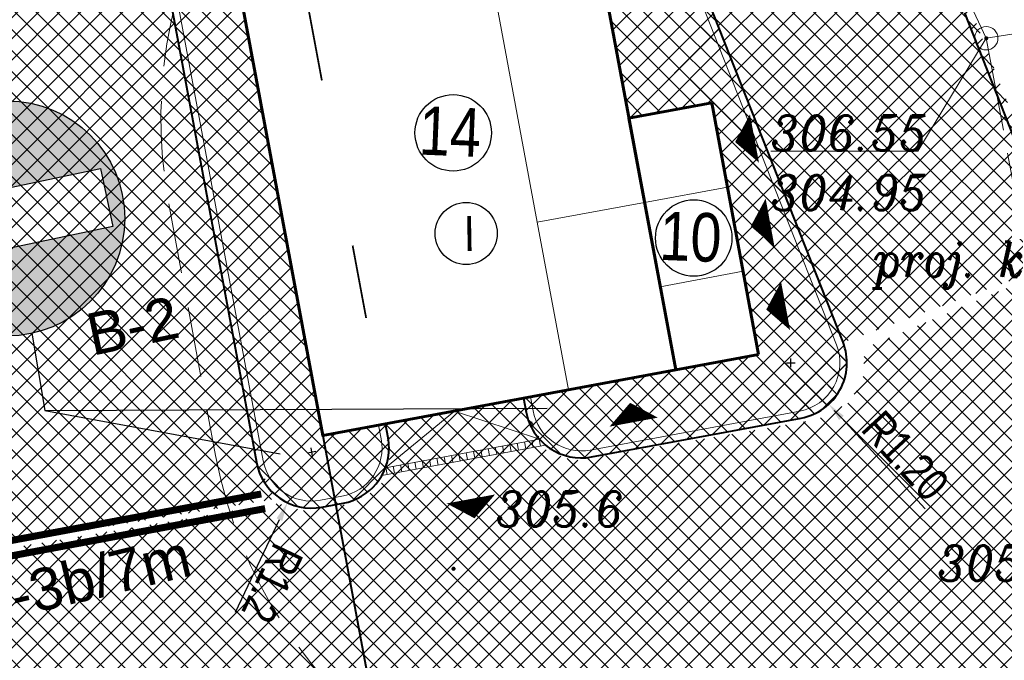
# Model space of a CAD drawing. Extents: x 779 to 3668, y -1329 to 9570.
# Tile 43 of 106: x 2262 to 2283, y -658 to -644. Entities that reach past the tile are written whole.
import ezdxf

# ---------------------------------------------------------------- set-up
doc = ezdxf.new("R2010")
doc.units = 0
for name, pattern in [('ACAD_ISO03W100', [30, 12, -18]), ('CIĄGłA', [0]), ('DASH', [0.75, 0.5, -0.25]), ('mz2.0_0.5', [2.5, 2, -0.5])]:
    doc.linetypes.add(name, pattern=pattern)
for name, color, linetype, lineweight in [('_a_obiekty', 250, 'Continuous', 30), ('AGP1_BUDYNKI', 7, 'Continuous', 30), ('AGP1_KRAWEZNIKI', 7, 'Continuous', 40), ('AGP1_KRAWEZNIKI GRUBOŚCI', 7, 'Continuous', 9), ('AGP1_OPISY', 7, 'Continuous', 13), ('MPZP', 7, 'Continuous', 0), ('przewód kanalizacyjny (linia)-SK', 7, 'Continuous', 0), ('przewód kanalizacyjny - projektowany lub w budowie (linia)-SK - ob. projektowany', 7, 'Continuous', 0), ('punkt o określonej wysokości (sieć kanalizacyjna)-SK', 7, 'Continuous', 0), ('punkt o określonej wysokości (sieć kanalizacyjna)-SK-Atr2', 7, 'Continuous', 0), ('punkt o określonej wysokości (sieć kanalizacyjna)-SK-Atr3', 7, 'Continuous', 0), ('RTPW01', 253, 'Continuous', 0), ('urządzenie techniczne projektowane lub w budowie (sieć kanalizacyjna) - punkt-SKPOD - ob. projektowany-Atr17', 7, 'Continuous', 0), ('właz okrągły - siec kanalizacyjna (punkt)-SK', 7, 'Continuous', 0), ('zz-legenda', 7, 'Continuous', 13), ('zz-wypełnienie-chodniki', 142, 'Continuous', 5), ('zz-wypełnienie-drogi', 52, 'Continuous', 5)]:
    doc.layers.add(name, color=color, linetype=linetype, lineweight=lineweight)
doc.layers.add('Y-ZNAKI', color=7, linetype='Continuous')
doc.styles.add('ARIAL', font='ARIALN.TTF')
doc.styles.get("Standard").update_dxf_attribs({"font": 'arial.ttf'})
doc.styles.add('Style-ITALIC_1250', font='ITALIC_1250.shx')
doc.dimstyles.new('z1do1', dxfattribs={"dimtxt": 0.7, "dimasz": 0.4, "dimexe": 0.5, "dimexo": 0.5, "dimgap": 0.1, "dimtad": 1, "dimrnd": 0.05, "dimzin": 0, "dimdsep": 46, "dimtxsty": 'ARIAL', "dimcen": 0.09, "dimazin": 0, "dimtfac": 1, "dimtofl": 0, "dimtmove": 0, "dimatfit": 3, "dimfxl": 1, "dimtolj": 1, "dimtzin": 0, "dimarcsym": 0})
pattern_1 = [(45, (72.096, -387.0553), (-0.224506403, 0.224506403), []), (135, (72.096, -387.0553), (-0.224506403, -0.224506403), [])]
pattern_2 = [(45, (535.0041, -882.70357), (-0.224506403, 0.224506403), []), (135, (535.0041, -882.70357), (-0.224506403, -0.224506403), [])]

# ---------------------------------------------------------------- blocks, each defined once
blk = doc.blocks.new('US22')
at = {"color": 0, "linetype": 'Continuous', "lineweight": -2, "ltscale": 10}
blk.add_circle((0, 0), 2.5, dxfattribs=at)
blk = doc.blocks.new('PW01_1')
at = {"linetype": 'Continuous', "lineweight": 13, "ltscale": 10}
h = blk.add_hatch(color=0, dxfattribs=at)
edge = h.paths.add_edge_path()
edge.add_arc((0, 0), 0.45, 0, 360)
blk = doc.blocks.new('RTPW01')
at = {"layer": 'RTPW01', "linetype": 'Continuous', "lineweight": 13, "true_color": 0x939598}
h = blk.add_hatch(color=252, dxfattribs=at)
edge = h.paths.add_edge_path()
edge.add_arc((0, 0), 0.045, 0, 360)
blk = doc.blocks.new('PZT MDCP podkład')
at = {"layer": 'MPZP', "color": 8, "linetype": 'Continuous', "lineweight": 40, "flags": 128}
blk.add_lwpolyline([(2125.102, 133.755), (2146.578, 18.455), (2153.737, -8.653)], dxfattribs=at)
at = {"layer": 'przewód kanalizacyjny (linia)-SK', "color": 8, "linetype": 'Continuous', "lineweight": 13, "flags": 128}
blk.add_lwpolyline([(2134.056, 134.756), (2145.026, 111.386), (2152.366, 112.536)], dxfattribs=at)
at = {"layer": 'przewód kanalizacyjny - projektowany lub w budowie (linia)-SK - ob. projektowany', "color": 8, "linetype": 'mz2.0_0.5', "lineweight": 13, "flags": 128}
blk.add_lwpolyline([(2145.026, 111.386), (2145.776, 107.346), (2148.636, 100.426), (2154.506, 85.216), (2156.906, 77.966), (2160.896, 65.786), (2162.116, 60.946), (2165.286, 47.416), (2168.336, 34.676), (2158.396, 20.796), (2150.736, 14.086), (2148.566, 11.566), (2149.486, -4.974)], dxfattribs=at)
at = {"layer": 'punkt o określonej wysokości (sieć kanalizacyjna)-SK-Atr2', "color": 8, "lineweight": 13, "flags": 128}
blk.add_lwpolyline([(2145.026, 111.386), (2143.566, 108.976), (2140.425, 108.976)], dxfattribs=at)
at = {"layer": 'punkt o określonej wysokości (sieć kanalizacyjna)-SK', "color": 8, "linetype": 'Continuous', "lineweight": 13, "xscale": 0.1, "yscale": 0.1, "zscale": 0.1}
blk.add_blockref('PW01_1', (2145.026, 111.386), dxfattribs=at)
at = {"layer": 'RTPW01', "color": 8, "linetype": 'Continuous', "lineweight": 13}
blk.add_blockref('RTPW01', (2133.643, 100.048), dxfattribs=at)
at = {"layer": 'właz okrągły - siec kanalizacyjna (punkt)-SK', "color": 8, "linetype": 'Continuous', "lineweight": 13, "xscale": 0.1, "yscale": 0.1, "zscale": 0.1}
blk.add_blockref('US22', (2145.026, 111.386), dxfattribs=at)
at = {"layer": 'punkt o określonej wysokości (sieć kanalizacyjna)-SK-Atr2', "color": 8, "lineweight": 13, "insert": (2140.425, 108.984), "char_height": 0.75, "attachment_point": 7, "line_spacing_factor": 0.6}
blk.add_mtext('\\FITALIC_1250;\\H1x;\\W0.9;306.55', dxfattribs=at)
at = {"layer": 'punkt o określonej wysokości (sieć kanalizacyjna)-SK-Atr3', "color": 8, "lineweight": 13, "insert": (2140.425, 107.709), "char_height": 0.75, "attachment_point": 7, "line_spacing_factor": 0.6}
blk.add_mtext('\\FITALIC_1250;\\H1x;\\W0.9;304.95', dxfattribs=at)
at = {"layer": 'RTPW01', "color": 8, "linetype": 'Continuous', "lineweight": 13, "style": 'Style-ITALIC_1250', "width": 0.9}
for s, p in [('305.6', (2134.543, 100.948)), ('305.8', (2143.986, 99.792))]:
    blk.add_text(s, height=0.75, dxfattribs=at).set_placement(p)
at = {"layer": 'urządzenie techniczne projektowane lub w budowie (sieć kanalizacyjna) - punkt-SKPOD - ob. projektowany-Atr17', "color": 8, "lineweight": 13, "insert": (2142.626, 106.036), "char_height": 0.75, "attachment_point": 7, "line_spacing_factor": 0.6}
blk.add_mtext('\\FITALIC_1250;\\H1x;\\W0.9;proj. k', dxfattribs=at)
blk = doc.blocks.new('*D1519')
at = {"layer": 'Defpoints', "color": 0, "transparency": 16777216}
for p in [(2283.118, -631.527), (2278.338, -633.412), (2284.898, -650.051)]:
    blk.add_point(p, dxfattribs=at)
at = {"layer": 'zz-legenda', "color": 0, "lineweight": -2, "transparency": 16777216}
for p, q in [((2278.803, -633.229), (2283.583, -631.344)), ((2289.532, -647.794), (2283.265, -631.899)), ((2285.363, -649.868), (2290.144, -647.983))]:
    blk.add_line(p, q, dxfattribs=at)
at = {"layer": 'zz-legenda', "color": 0, "transparency": 16777216}
for points in [[(2283.327, -631.875), (2283.203, -631.924), (2283.118, -631.527)], [(2289.594, -647.77), (2289.47, -647.818), (2289.678, -648.166)]]:
    blk.add_solid(points, dxfattribs=at)
at = {"layer": 'zz-legenda', "color": 0, "transparency": 16777216, "insert": (2286.824, -639.679), "char_height": 0.7, "attachment_point": 5, "rotation": 291.5178, "style": 'ARIAL'}
blk.add_mtext('\\A1;17.90', dxfattribs=at)
blk = doc.blocks.new('*D1532')
at = {"layer": 'Defpoints', "color": 0, "linetype": 'CIĄGłA', "transparency": 16777216}
for p in [(2265.389, -642.624), (2265.712, -644.361), (2257.847, -645.826)]:
    blk.add_point(p, dxfattribs=at)
at = {"layer": 'zz-legenda', "color": 0, "linetype": 'CIĄGłA', "lineweight": -2, "transparency": 16777216}
for p, q in [((2265.621, -643.869), (2265.297, -642.133)), ((2257.917, -644.016), (2264.995, -642.697)), ((2257.756, -645.334), (2257.432, -643.598))]:
    blk.add_line(p, q, dxfattribs=at)
at = {"layer": 'zz-legenda', "color": 0, "linetype": 'CIĄGłA', "transparency": 16777216}
for points in [[(2264.983, -642.632), (2265.008, -642.763), (2265.389, -642.624)], [(2257.905, -643.95), (2257.929, -644.081), (2257.524, -644.089)]]:
    blk.add_solid(points, dxfattribs=at)
at = {"layer": 'zz-legenda', "color": 0, "linetype": 'CIĄGłA', "lineweight": 5, "transparency": 16777216, "insert": (2262.456, -642.705), "char_height": 0.7, "attachment_point": 5, "rotation": 10.5514, "style": 'ARIAL'}
blk.add_mtext('\\A1;8.00', dxfattribs=at)
blk = doc.blocks.new('*D1535')
at = {"layer": 'Defpoints', "color": 0, "transparency": 16777216}
for p in [(2278.337, -633.41), (2287.417, -661.975), (2289.746, -662.348), (2289.746, -662.348), (2293.334, -672.378)]:
    blk.add_point(p, dxfattribs=at)
at = {"layer": 'zz-legenda', "color": 0, "lineweight": -2, "transparency": 16777216}
blk.add_arc((2289.746, -662.348), 2.359, 121.2457, 279.9536, dxfattribs=at)
at = {"layer": 'zz-legenda', "color": 0, "transparency": 16777216}
for points in [[(2288.493, -660.272), (2288.552, -660.391), (2288.881, -660.154)], [(2290.137, -664.607), (2290.171, -664.736), (2290.541, -664.569)]]:
    blk.add_solid(points, dxfattribs=at)
at = {"layer": 'zz-legenda', "color": 0, "transparency": 16777216, "insert": (2287.966, -663.017), "char_height": 0.7, "attachment_point": 5, "rotation": 290.5996, "style": 'ARIAL'}
blk.add_mtext('\\A1;178.16°', dxfattribs=at)
blk = doc.blocks.new('*D1539')
at = {"layer": 'Defpoints', "color": 0, "transparency": 16777216}
for p in [(2278.906, -651.753), (2279.717, -652.636)]:
    blk.add_point(p, dxfattribs=at)
at = {"layer": 'zz-legenda', "color": 0, "lineweight": -2, "transparency": 16777216}
for p, q in [((2278.816, -651.753), (2278.996, -651.753)), ((2278.906, -651.843), (2278.906, -651.663)), ((2281.773, -654.873), (2279.987, -652.931))]:
    blk.add_line(p, q, dxfattribs=at)
at = {"layer": 'zz-legenda', "color": 0, "transparency": 16777216}
blk.add_solid([(2280.037, -652.885), (2279.938, -652.976), (2279.717, -652.636)], dxfattribs=at)
at = {"layer": 'zz-legenda', "color": 0, "transparency": 16777216, "insert": (2281.352, -653.74), "char_height": 0.7, "attachment_point": 5, "rotation": 312.5802, "style": 'ARIAL'}
blk.add_mtext('\\A1;R1.20', dxfattribs=at)
blk = doc.blocks.new('B2')
at = {"layer": 'Y-ZNAKI'}
h = blk.add_hatch(color=1, dxfattribs=at)
h.paths.add_polyline_path([(-2.513, 0, 1), (2.513, 0, 1)])
h.paths.add_polyline_path([(2.174, 0.631), (2.175, -0.636), (-2.201, -0.637), (-2.201, 0.631)], flags=16)
at = {"layer": 'Y-ZNAKI', "linetype": 'ByBlock'}
for p, q in [((-2.201, -0.637), (-2.201, 0.631)), ((-2.201, 0.631), (2.174, 0.631)), ((2.174, 0.631), (2.175, -0.636)), ((2.175, -0.636), (-2.201, -0.637))]:
    blk.add_line(p, q, dxfattribs=at)
blk.add_circle((0, 0), 2.513, dxfattribs=at)
blk = doc.blocks.new('*D1571')
at = {"layer": 'Defpoints', "color": 0, "transparency": 16777216}
for p in [(2268.664, -653.657), (2268.149, -654.741)]:
    blk.add_point(p, dxfattribs=at)
at = {"layer": 'zz-legenda', "color": 0, "lineweight": -2, "transparency": 16777216}
for p, q in [((2268.576, -653.674), (2268.753, -653.641)), ((2268.648, -653.569), (2268.681, -653.746)), ((2267.038, -657.08), (2267.978, -655.102))]:
    blk.add_line(p, q, dxfattribs=at)
at = {"layer": 'zz-legenda', "color": 0, "transparency": 16777216}
blk.add_solid([(2268.038, -655.131), (2267.917, -655.074), (2268.149, -654.741)], dxfattribs=at)
at = {"layer": 'zz-legenda', "color": 0, "transparency": 16777216, "insert": (2267.83, -656.466), "char_height": 0.7, "attachment_point": 5, "rotation": 244.5848, "style": 'ARIAL'}
blk.add_mtext('\\A1;R1.2', dxfattribs=at)

msp = doc.modelspace()

# ---------------------------------------------------------------- hatches: boundary and pattern name
at = {"linetype": 'CIĄGłA', "lineweight": 5, "true_color": 0x000000}
h = msp.add_hatch(dxfattribs=at)
h.set_pattern_fill('LINE', color=18, scale=0.05, angle=101)
h.set_pattern_definition([(101, (535.91969, -887.61902), (-0.155833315, -0.030290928), [])])
edge = h.paths.add_edge_path()
edge.add_arc((2274.429, -652.585), 1.2, 221.6471, 230.4543)
edge.add_line((2273.665, -653.51), (2270.166, -654.161))
edge.add_arc((2269.12, -653.572), 1.2, 330.6247, 339.4317)
edge.add_line((2270.244, -653.994), (2273.533, -653.382))
at = {"layer": 'zz-wypełnienie-chodniki'}
h = msp.add_hatch(dxfattribs=at)
h.set_pattern_fill('ANSI37', color=256, scale=0.1, style=0)
h.set_pattern_definition(pattern_1)
edge = h.paths.add_edge_path()
edge.add_arc((2285.894, -725.926), 2.633, 240.8317, 270.2907, ccw=False)
edge.add_arc((2286.404, -725.368), 3.373, 200.4117, 237.8983, ccw=False)
edge.add_arc((2440.64, -674.741), 165.704, 197.78063, 198.21758, ccw=False)
edge.add_arc((2286.658, -724.114), 4, 112.3008, 197.8899, ccw=False)
edge.add_line((2285.14, -720.413), (2289.001, -719.105))
edge.add_arc((2283.137, -702.867), 17.265, 289.857, 321.7648)
edge.add_arc((2284.721, -704.14), 15.232, 321.8391, 367.187)
edge.add_line((2299.834, -702.235), (2295.184, -678.44))
edge.add_line((2295.184, -678.44), (2293.334, -672.378))
edge.add_line((2293.334, -672.378), (2289.746, -662.348))
edge.add_line((2289.746, -662.348), (2282.62, -644.273))
edge.add_line((2282.62, -644.273), (2278.671, -634.258))
edge.add_line((2278.671, -634.258), (2278.338, -633.412))
edge.add_arc((2273.686, -635.248), 5.001, 21.5279, 100.5413)
edge.add_line((2272.771, -630.331), (2272.638, -630.356))
edge.add_line((2272.638, -630.356), (2250.643, -634.453))
edge.add_line((2250.643, -634.453), (2259.909, -684.197))
edge.add_line((2259.909, -684.197), (2263.612, -683.507))
edge.add_arc((2263.744, -684.703), 1.203, -19.9619, 96.3072, ccw=False)
edge.add_arc((2264.405, -684.942), 0.5, 317.2271, 339.9615, ccw=False)
edge.add_arc((2269.722, -689.862), 6.744, 137.2271, 184.4632)
edge.add_line((2262.999, -690.386), (2263.357, -692.702))
edge.add_line((2263.357, -692.702), (2264.415, -698.413))
edge.add_line((2264.415, -698.413), (2265.258, -702.957))
edge.add_line((2265.258, -702.957), (2267.414, -712.892))
edge.add_arc((2282.497, -708.965), 15.586, 194.5951, 204.2785)
edge.add_arc((2275.694, -711.901), 8.178, 205.1212, 225.4637)
edge.add_line((2269.958, -717.731), (2272.389, -720.147))
edge.add_arc((2266.684, -725.321), 7.702, 27.1145, 42.1999, ccw=False)
edge.add_line((2273.539, -721.81), (2274.631, -724.36))
edge.add_arc((2268.391, -726.189), 6.503, -2.9609, 16.3405, ccw=False)
edge.add_arc((2256.755, -724.409), 18.253, 344.7004, 353.3418, ccw=False)
edge.add_line((2274.361, -729.225), (2274.071, -730.275))
edge.add_arc((2264.509, -726.761), 10.187, 310.1754, 339.8225, ccw=False)
edge.add_line((2271.081, -734.545), (2270.603, -734.737))
edge.add_arc((2264.509, -726.761), 10.037, 307.382, 339.7888)
edge.add_arc((2244.773, -721.587), 30.409, 343.4897, 347.8328)
edge.add_arc((2256.75, -724.408), 18.108, 348.5707, 353.3645)
edge.add_arc((2268.308, -726.198), 6.436, 357.3081, 376.0488)
edge.add_line((2274.493, -724.419), (2273.403, -721.874))
edge.add_arc((2270.677, -722.56), 2.812, 14.1144, 55.2095)
edge.add_line((2272.281, -720.251), (2269.853, -717.837))
edge.add_arc((2275.694, -711.901), 8.328, 205.1136, 225.4611, ccw=False)
edge.add_arc((2282.497, -708.965), 15.736, 194.5839, 204.2825, ccw=False)
edge.add_line((2267.268, -712.927), (2265.111, -702.987))
edge.add_line((2265.111, -702.987), (2264.235, -698.294))
edge.add_line((2264.235, -698.294), (2261.565, -698.792))
edge.add_line((2261.565, -698.792), (2260.53, -693.39))
edge.add_line((2260.53, -693.39), (2263.238, -692.885))
edge.add_line((2263.238, -692.885), (2262.85, -690.404))
edge.add_arc((2269.722, -689.862), 6.894, 137.4766, 184.5106, ccw=False)
edge.add_arc((2264.273, -684.864), 0.5, 317.4766, 342.905)
edge.add_arc((2263.747, -684.703), 1.05, 342.905, 381.532)
edge.add_line((2264.724, -684.317), (2257.978, -685.574))
edge.add_line((2257.978, -685.574), (2255.821, -673.993))
edge.add_line((2255.821, -673.993), (2256.952, -673.782))
edge.add_line((2256.952, -673.782), (2249.632, -634.488))
edge.add_line((2249.632, -634.488), (2250.615, -634.305))
edge.add_line((2250.615, -634.305), (2272.625, -630.205))
edge.add_line((2272.625, -630.205), (2272.745, -630.183))
edge.add_arc((2273.686, -635.247), 5.151, 21.5199, 100.5252, ccw=False)
edge.add_line((2278.477, -633.357), (2278.806, -634.192))
edge.add_line((2278.806, -634.192), (2282.766, -644.236))
edge.add_line((2282.766, -644.236), (2286.522, -653.761))
edge.add_line((2286.522, -653.761), (2287.136, -653.519))
edge.add_line((2287.136, -653.519), (2287.745, -655.063))
edge.add_line((2287.745, -655.063), (2287.131, -655.305))
edge.add_line((2287.131, -655.305), (2289.886, -662.293))
edge.add_line((2289.886, -662.293), (2293.477, -672.335))
edge.add_line((2293.477, -672.335), (2295.331, -678.411))
edge.add_line((2295.331, -678.411), (2299.982, -702.216))
edge.add_arc((2284.721, -704.14), 15.382, -38.1613, 7.187, ccw=False)
edge.add_arc((2283.137, -702.867), 17.415, 289.8521, 321.7651, ccw=False)
edge.add_line((2289.051, -719.246), (2285.188, -720.555))
edge.add_arc((2286.625, -724.098), 3.823, 112.068, 198.2671)
edge.add_line((2282.994, -725.296), (2283.383, -726.492))
edge.add_arc((2285.844, -725.677), 2.593, 198.3194, 219.5312)
edge.add_arc((2285.894, -725.926), 2.483, 214.3489, 282.1486)
edge.add_line((2286.417, -728.354), (2285.908, -728.559))
h = msp.add_hatch(dxfattribs=at)
h.set_pattern_fill('ANSI37', color=256, scale=0.1, style=0)
h.set_pattern_definition(pattern_1)
edge = h.paths.add_edge_path(flags=17)
edge.add_line((2276.018, -641.57), (2274.686, -638.207))
edge.add_arc((2273.003, -639.039), 1.878, 26.3164, 176.9056)
edge.add_line((2271.127, -638.938), (2271.556, -641.239))
edge.add_line((2271.556, -641.239), (2274.365, -640.716))
edge.add_line((2274.365, -640.716), (2275.445, -646.527))
edge.add_line((2275.445, -646.527), (2277.215, -646.198))
edge.add_line((2277.215, -646.198), (2278.215, -651.575))
edge.add_line((2278.215, -651.575), (2273.342, -652.482))
edge.add_line((2273.342, -652.482), (2273.397, -652.777))
edge.add_arc((2274.429, -652.585), 1.05, 190.5381, 280.5381)
edge.add_line((2274.621, -653.617), (2279.096, -652.785))
edge.add_arc((2278.904, -651.752), 1.05, 280.5381, 378.4542)
edge.add_line((2279.9, -651.42), (2276.018, -641.57))
edge = h.paths.add_edge_path()
edge.add_arc((2273.004, -639.048), 1.88, 26.5674, 176.6546, ccw=False)
edge.add_line((2274.686, -638.207), (2276.018, -641.57))
edge.add_line((2276.018, -641.57), (2279.9, -651.42))
edge.add_arc((2278.932, -651.769), 1.029, -80.8447, 19.837, ccw=False)
edge.add_line((2279.096, -652.785), (2274.621, -653.617))
edge.add_arc((2274.429, -652.585), 1.05, 190.5381, 280.5381, ccw=False)
edge.add_line((2273.397, -652.777), (2273.342, -652.482))
edge.add_line((2273.342, -652.482), (2273.195, -652.509))
edge.add_line((2273.195, -652.509), (2273.25, -652.804))
edge.add_arc((2274.429, -652.585), 1.2, 190.5381, 280.5381)
edge.add_line((2274.649, -653.765), (2279.125, -652.932))
edge.add_arc((2278.856, -651.724), 1.238, 282.5736, 376.7729)
edge.add_line((2280.041, -651.367), (2276.21, -641.647))
edge.add_line((2276.21, -641.647), (2274.812, -638.124))
edge.add_arc((2273.007, -639.048), 2.028, 27.1183, 177.6606)
edge.add_line((2270.98, -638.966), (2271.408, -641.266))
edge.add_line((2271.408, -641.266), (2271.556, -641.239))
edge.add_line((2271.556, -641.239), (2271.127, -638.938))
h = msp.add_hatch(dxfattribs=at)
h.set_pattern_fill('ANSI37', color=256, scale=0.1, style=0)
h.set_pattern_definition(pattern_1)
edge = h.paths.add_edge_path(flags=17)
edge.add_line((2275.969, -641.446), (2274.746, -638.342))
edge.add_arc((2273.025, -639.021), 1.85, 21.5178, 190.5523)
edge.add_line((2271.206, -639.36), (2271.556, -641.239))
edge.add_line((2271.556, -641.239), (2274.365, -640.716))
edge.add_line((2274.365, -640.716), (2275.445, -646.527))
edge.add_line((2275.445, -646.527), (2277.215, -646.198))
edge.add_line((2277.215, -646.198), (2278.215, -651.575))
edge.add_line((2278.215, -651.575), (2273.342, -652.482))
edge.add_line((2273.342, -652.482), (2273.397, -652.777))
edge.add_arc((2274.429, -652.585), 1.05, 190.5381, 280.5381)
edge.add_line((2274.621, -653.617), (2279.096, -652.785))
edge.add_arc((2278.904, -651.752), 1.05, 280.5381, 381.5178)
edge.add_line((2279.881, -651.367), (2275.969, -641.446))
edge = h.paths.add_edge_path()
edge.add_arc((2273.025, -639.021), 1.85, 21.5178, 190.5523, ccw=False)
edge.add_line((2274.746, -638.342), (2275.969, -641.446))
edge.add_line((2275.969, -641.446), (2279.881, -651.367))
edge.add_arc((2278.904, -651.752), 1.05, -79.4619, 21.5178, ccw=False)
edge.add_line((2279.096, -652.785), (2274.621, -653.617))
edge.add_arc((2274.429, -652.585), 1.05, 190.5381, 280.5381, ccw=False)
edge.add_line((2273.397, -652.777), (2273.342, -652.482))
edge.add_line((2273.342, -652.482), (2273.195, -652.509))
edge.add_line((2273.195, -652.509), (2273.25, -652.804))
edge.add_arc((2274.429, -652.585), 1.2, 190.5381, 280.5381)
edge.add_line((2274.649, -653.765), (2279.124, -652.932))
edge.add_arc((2278.904, -651.752), 1.2, 280.5381, 381.5178)
edge.add_line((2280.02, -651.312), (2276.108, -641.389))
edge.add_line((2276.108, -641.389), (2274.885, -638.287))
edge.add_arc((2273.025, -639.021), 2, 21.5178, 190.5523)
edge.add_line((2271.058, -639.387), (2271.408, -641.266))
edge.add_line((2271.408, -641.266), (2271.556, -641.239))
edge.add_line((2271.556, -641.239), (2271.206, -639.36))
h = msp.add_hatch(dxfattribs=at)
h.set_pattern_fill('ANSI37', color=256, scale=0.1, style=0)
h.set_pattern_definition(pattern_1)
edge = h.paths.add_edge_path()
edge.add_arc((2266.129, -639.587), 1.284, 12.8512, 189.0977)
edge.add_line((2264.861, -639.79), (2264.907, -640.039))
edge.add_line((2264.907, -640.039), (2265.291, -642.1))
edge.add_line((2265.291, -642.1), (2267.485, -653.877))
edge.add_arc((2268.664, -653.657), 1.2, 190.5514, 280.5381)
edge.add_line((2268.884, -654.837), (2269.34, -654.752))
edge.add_arc((2269.12, -653.572), 1.2, 280.5381, 360)
edge.add_arc((2268.553, -653.625), 1.768, 1.6964, 8.8417)
edge.add_line((2270.3, -653.353), (2270.245, -653.058))
edge.add_line((2270.245, -653.058), (2270.098, -653.085))
edge.add_line((2270.098, -653.085), (2270.153, -653.38))
edge.add_arc((2269.12, -653.572), 1.05, -79.4619, 10.5381, ccw=False)
edge.add_line((2269.312, -654.605), (2268.856, -654.69))
edge.add_arc((2268.664, -653.657), 1.05, 190.5514, 280.5381, ccw=False)
edge.add_line((2267.632, -653.849), (2265.438, -642.072))
edge.add_line((2265.438, -642.072), (2265.055, -640.012))
edge.add_line((2265.055, -640.012), (2265.008, -639.764))
edge.add_arc((2266.14, -639.609), 1.143, 0.6346, 187.7763, ccw=False)
edge.add_line((2267.283, -639.597), (2267.283, -639.597))
edge.add_line((2267.283, -639.597), (2267.722, -641.952))
edge.add_line((2267.722, -641.952), (2267.869, -641.925))
edge.add_line((2267.869, -641.925), (2267.43, -639.569))
edge.add_line((2267.43, -639.569), (2267.38, -639.301))
edge = h.paths.add_edge_path(flags=17)
edge.add_line((2267.283, -639.597), (2267.283, -639.597))
edge.add_arc((2266.14, -639.609), 1.143, 0.6346, 187.7763)
edge.add_line((2265.008, -639.764), (2265.055, -640.012))
edge.add_line((2265.055, -640.012), (2265.438, -642.072))
edge.add_line((2265.438, -642.072), (2267.632, -653.849))
edge.add_arc((2268.664, -653.657), 1.05, 190.5514, 280.5381)
edge.add_line((2268.856, -654.69), (2269.312, -654.605))
edge.add_arc((2269.12, -653.572), 1.05, 280.5381, 370.5381)
edge.add_line((2270.153, -653.38), (2270.098, -653.085))
edge.add_line((2270.098, -653.085), (2268.904, -653.308))
edge.add_line((2268.904, -653.308), (2266.82, -642.12))
edge.add_line((2266.82, -642.12), (2267.722, -641.952))
edge.add_line((2267.722, -641.952), (2267.283, -639.597))
at = {"layer": 'zz-wypełnienie-drogi'}
h = msp.add_hatch(dxfattribs=at)
h.set_pattern_fill('ANSI37', color=256, scale=0.1, style=0)
h.set_pattern_definition(pattern_2)
h.paths.add_polyline_path([(2265.877, -645.245), (2264.844, -640.057), (2264.97, -638.873), (2265.591, -638.306), (2266.476, -638.276), (2267.43, -639.251), (2267.869, -641.926), (2271.408, -641.266), (2270.973, -639.434), (2271.025, -639.078), (2271.19, -638.224), (2271.471, -637.762), (2271.958, -637.329), (2272.367, -637.011), (2273.148, -636.94), (2273.941, -637.134), (2274.812, -638.124), (2280.02, -651.312), (2284.715, -649.587), (2278.505, -633.835), (2278.21, -633.118), (2277.501, -632.015), (2276.244, -630.95), (2274.26, -630.191), (2272.532, -630.375), (2255.558, -633.537), (2259.742, -656.003), (2267.917, -654.655), (2267.494, -653.922)])
h = msp.add_hatch(dxfattribs=at)
h.set_pattern_fill('ANSI37', color=256, scale=0.1, style=0)
h.set_pattern_definition(pattern_2)
h.paths.add_polyline_path([(2290.17, -663.532), (2285.041, -649.512), (2280.481, -651.441), (2280.442, -652.14), (2280.133, -652.608), (2279.463, -652.968), (2274.243, -653.85), (2273.663, -653.603), (2273.134, -652.521), (2270.245, -653.058), (2270.329, -653.853), (2270.121, -654.422), (2269.511, -654.765), (2268.46, -654.91), (2267.949, -654.758), (2259.765, -656.119), (2265.136, -684.923), (2263.402, -687.108), (2263.011, -689.201), (2274.09, -685.522), (2270.725, -668.096), (2270.181, -665.174), (2270.507, -663.792), (2271.331, -662.857), (2271.993, -662.735), (2282.511, -660.829), (2283.339, -661.082), (2283.894, -661.471), (2284.428, -662.305), (2288.073, -681.219), (2288.269, -681.454), (2290.548, -682.388), (2296.418, -684.757), (2295.184, -678.44)])

# ---------------------------------------------------------------- linework, layer by layer
at = {"linetype": 'CIĄGłA', "lineweight": 60}
msp.add_lwpolyline([(2266.82, -642.12), (2274.365, -640.716), (2276.446, -651.904), (2268.902, -653.308)], close=True, dxfattribs=at)
at = {"color": 18, "linetype": 'CIĄGłA', "lineweight": 5, "true_color": 0x000000}
for points in [[(2274.365, -640.716), (2272.072, -641.143), (2273.487, -648.749), (2275.78, -648.323)], [(2273.487, -648.749), (2275.78, -648.323), (2276.446, -651.904), (2274.153, -652.331)]]:
    msp.add_lwpolyline(points, close=True, dxfattribs=at)
for points in [[(2277.215, -646.198), (2275.445, -646.527)], [(2277.55, -647.997), (2275.78, -648.326)], [(2277.884, -649.796), (2276.115, -650.125)], [(2268.902, -653.308), (2276.34, -651.924)], [(2270.244, -653.994), (2271.72, -652.784), (2273.533, -653.382)], [(2270.244, -653.994), (2273.533, -653.382)], [(2270.166, -654.161), (2273.665, -653.51)]]:
    msp.add_lwpolyline(points, dxfattribs=at)
at = {"color": 18, "true_color": 0x000000}
for points in [[(2277.715, -647.035, 0, 1.05, 0), (2278.128, -646.958, 1.05, 1.05, 0)], [(2278.049, -648.834, 0, 1.05, 0), (2278.462, -648.758, 1.05, 1.05, 0)], [(2278.38, -650.614, 0, 1.05, 0), (2278.793, -650.537, 1.05, 1.05, 0)], [(2275.471, -652.607, 0, 1.05, 0), (2275.548, -653.02, 1.05, 1.05, 0)], [(2272.146, -655.075, 0, 1.05, 0), (2272.069, -654.662, 1.05, 1.05, 0)]]:
    msp.add_lwpolyline(points, format="xyseb", dxfattribs=at)
at = {"layer": '_a_obiekty', "color": 251, "linetype": 'DASH', "lineweight": 5, "ltscale": 3, "true_color": 0x636466}
msp.add_lwpolyline([(2275.386, -636.366), (2273.616, -636.695, 0.414214), (2265.614, -648.356), (2266.614, -653.733, 0.416333), (2278.346, -661.722), (2280.113, -661.38, 0.412097), (2288.044, -649.734), (2287.046, -644.369, 0.414214)], format="xyb", close=True, dxfattribs=at)
at = {"layer": 'AGP1_BUDYNKI', "color": 18, "linetype": 'CIĄGłA', "lineweight": 5, "true_color": 0x000000}
msp.add_lwpolyline([(2266.82, -642.12), (2268.902, -653.308), (2278.213, -651.562), (2277.215, -646.198), (2275.445, -646.527), (2274.365, -640.716)], dxfattribs=at)
at = {"layer": 'AGP1_BUDYNKI', "linetype": 'ACAD_ISO03W100', "lineweight": 60}
msp.add_lwpolyline([(2276.446, -651.904), (2275.445, -646.527), (2277.215, -646.198), (2278.215, -651.575), (2276.446, -651.904)], dxfattribs=at)
at = {"layer": 'AGP1_KRAWEZNIKI'}
msp.add_line((2289.746, -662.348), (2282.62, -644.273), dxfattribs=at)
for points in [[(2273.195, -652.509), (2273.25, -652.804, 0.414214), (2274.649, -653.765), (2279.124, -652.932, 0.471522), (2280.02, -651.312), (2276.108, -641.389), (2274.885, -638.287, 0.908611), (2271.058, -639.387), (2271.408, -641.266)], [(2264.907, -640.039), (2267.485, -653.877, 0.414146), (2268.884, -654.837), (2269.34, -654.752, 0.361313), (2270.32, -653.572, 0.031188), (2270.3, -653.353), (2270.245, -653.058), (2268.904, -653.308), (2266.82, -642.12), (2267.869, -641.925), (2267.43, -639.569)]]:
    msp.add_lwpolyline(points, format="xyb", dxfattribs=at)
at = {"layer": 'AGP1_KRAWEZNIKI GRUBOŚCI', "color": 18, "linetype": 'CIĄGłA', "true_color": 0x000000}
for points in [[(2273.342, -652.482), (2273.397, -652.777, 0.414214), (2274.621, -653.617), (2279.096, -652.785, 0.471522), (2279.881, -651.367), (2275.969, -641.446), (2274.746, -638.342, 0.908611), (2271.206, -639.36), (2271.556, -641.239)], [(2267.722, -641.952), (2267.234, -639.331), (2267.234, -639.331, 0.966917), (2265.008, -639.764), (2265.055, -640.012), (2265.438, -642.072), (2267.632, -653.849, 0.414146), (2268.856, -654.69), (2269.312, -654.605, 0.414214), (2270.153, -653.38), (2270.098, -653.085)]]:
    msp.add_lwpolyline(points, format="xyb", dxfattribs=at)
at = {"layer": 'AGP1_OPISY', "const_width": 0.0379}
for points in [[(2268.596, -644.169), (2268.885, -645.718)], [(2269.542, -649.246), (2269.831, -650.795)]]:
    msp.add_lwpolyline(points, dxfattribs=at)
at = {"layer": 'AGP1_OPISY', "linetype": 'Continuous', "lineweight": 30}
for centre in [(2271.691, -646.838), (2276.83, -649.085)]:
    msp.add_circle(centre, 0.817, dxfattribs=at)
at = {"layer": 'AGP1_OPISY', "color": 7, "linetype": 'Continuous', "lineweight": 30}
msp.add_circle((2271.968, -648.988), 0.663, dxfattribs=at)
at = {"layer": 'Y-ZNAKI'}
msp.add_line((2262.968, -652.771), (2273.7, -652.723), dxfattribs=at)
msp.add_lwpolyline([(2262.689, -651.122), (2262.968, -652.771), (2267.996, -653.695)], dxfattribs=at)
at = {"layer": 'Y-ZNAKI', "linetype": 'ACAD_ISO03W100', "ltscale": 0.06, "const_width": 0.15}
msp.add_lwpolyline([(2267.59, -654.555), (2259.968, -655.975)], dxfattribs=at)
at = {"layer": 'Y-ZNAKI', "const_width": 0.15}
msp.add_lwpolyline([(2267.674, -654.868), (2260.066, -656.285)], dxfattribs=at)

# ---------------------------------------------------------------- block references
at = {"layer": '_a_obiekty', "color": 18, "linetype": 'CIĄGłA', "lineweight": 5, "true_color": 0x000000}
msp.add_blockref('PZT MDCP podkład', (138.055, -756.202), dxfattribs=at)
at = {"layer": 'Y-ZNAKI', "rotation": 11.93716672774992}
msp.add_blockref('B2', (2262.159, -648.665), dxfattribs=at)

# ---------------------------------------------------------------- texts
at = {"layer": 'AGP1_OPISY', "linetype": 'Continuous', "lineweight": 30, "char_height": 1.0368, "width": 0.84164, "attachment_point": 1, "style": 'ARIAL'}
for s, insert, rotation in [('14', (2270.986, -646.264), 357.6584), ('10', (2276.123, -648.515), 357.8595)]:
    msp.add_mtext(s, dxfattribs=dict(at, insert=insert, rotation=rotation))
at = {"layer": 'AGP1_OPISY', "color": 7, "linetype": 'Continuous', "lineweight": 30, "insert": (2271.91, -648.614), "char_height": 0.753, "width": 0.61087, "attachment_point": 1, "rotation": 1.0066, "style": 'ARIAL'}
msp.add_mtext('I', dxfattribs=at)
at = {"layer": 'Y-ZNAKI', "char_height": 0.9, "width": 11.45449, "attachment_point": 1}
for s, insert, rotation in [('{\\fArial|b0|i0|c238|p34;B-2}', (2263.793, -650.723), 11.9372), ('P-3b/7m', (2261.328, -656.512), 13.4008)]:
    msp.add_mtext(s, dxfattribs=dict(at, insert=insert, rotation=rotation))

# ---------------------------------------------------------------- dimensions: what is measured, and where the dimension line sits
at = {"layer": 'zz-legenda'}
dim = msp.add_aligned_dim(p1=(2284.898, -650.051), p2=(2278.338, -633.412), distance=-5.139, dimstyle='z1do1', dxfattribs=at)
dim.commit()
dim.dimension.update_dxf_attribs({"geometry": '*D1519', "text_midpoint": (2286.824, -639.679)})
dim = msp.add_angular_dim_2l(base=(2287.4171, -661.9752), line1=((2289.7462, -662.348), (2278.3369, -633.4101)), line2=((2293.3339, -672.3783), (2289.7462, -662.348)), dimstyle='z1do1', dxfattribs=at)
dim.commit()
dim.dimension.update_dxf_attribs({"geometry": '*D1535', "text_midpoint": (2287.9664, -663.017)})
at = {"layer": 'zz-legenda', "color": 18, "linetype": 'CIĄGłA', "lineweight": 5, "true_color": 0x000000}
dim = msp.add_linear_dim(base=(2265.389, -642.624), p1=(2257.847, -645.826), p2=(2265.712, -644.361), angle=10.5514, dimstyle='z1do1', dxfattribs=at)
dim.commit()
dim.dimension.update_dxf_attribs({"geometry": '*D1532', "text_midpoint": (2262.54, -643.155), "dimtype": 161})
at = {"layer": 'zz-legenda'}
dim = msp.add_radius_dim(center=(2278.906, -651.753), mpoint=(2279.717, -652.636), dimstyle='z1do1', dxfattribs=at)
dim.commit()
dim.dimension.update_dxf_attribs({"geometry": '*D1539', "text_midpoint": (2281.352, -653.74)})
dim = msp.add_radius_dim(center=(2268.664, -653.657), mpoint=(2268.149, -654.741), dimstyle='z1do1', override={"dimdec": 1}, dxfattribs=at)
dim.commit()
dim.dimension.update_dxf_attribs({"geometry": '*D1571', "text_midpoint": (2267.83, -656.466)})

doc.saveas('drawing.dxf')
